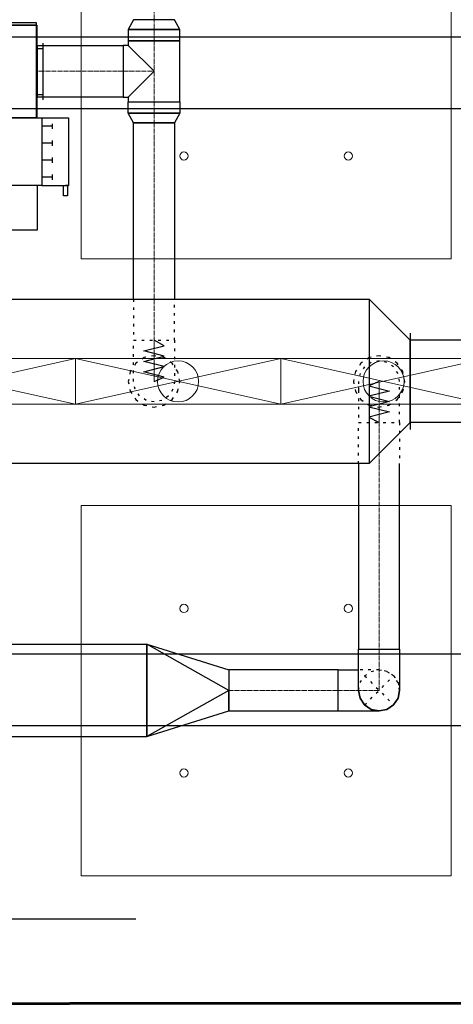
# Model space of a CAD drawing. Header units: centimetres. Extents: x -228435 to 46820, y -89367 to 152985.
# Tile 126 of 256: x -43239 to -41129, y 28975 to 33763. Entities that reach past the tile are written whole.
import ezdxf

# ---------------------------------------------------------------- set-up
doc = ezdxf.new("R2010")
doc.units = ezdxf.units.CM
doc.header["$LTSCALE"] = 50
for name, pattern in [('CADVENT_CENTERLINE', [9.9, 7.4, -1, 0.5, -1]), ('CADVENT_HIDDEN', [0.8, 0.25, -0.55]), ('Kondygnacja  -0_5$0$HIDDEN', [9.525, 6.35, -3.175]), ('Kondygnacja  -0_5$0$HIDDEN2', [4.7625, 3.175, -1.5875]), ('Osie rzutów$0$DASHDOT2', [12.7, 6.35, -3.175, 0, -3.175])]:
    doc.linetypes.add(name, pattern=pattern)
for name, color, linetype in [('01-103-Went PP_poziom-0_5$0$L_Nawiew', 250, 'Continuous'), ('bgde-nawiewDETAILS', 1, 'Continuous'), ('bgde-nawiewEXP', 250, 'Continuous'), ('bgde-nawiewHIDDEN', 250, 'Continuous'), ('bgde-wywiewSOL', 5, 'Continuous'), ('bgde_redukcja', 250, 'Continuous'), ('bgde_VAV', 7, 'Continuous'), ('IS_zmiany 2024', 3, 'Continuous'), ('Kondygnacja  -0_5$0$ARCH_KONSTR_POWYŻEJ RZUTU', 8, 'Kondygnacja  -0_5$0$HIDDEN'), ('Kondygnacja  -0_5$0$ARCH_KONSTR_POWYŻEJ RZUTU_IST', 8, 'Kondygnacja  -0_5$0$HIDDEN2'), ('Osie rzutów$0$ARCH_INFO_OSIE_IST', 8, 'Osie rzutów$0$DASHDOT2'), ('Osie rzutów$0$ARCH_INFO_OSIE_OPISY_IST', 8, 'Continuous')]:
    doc.layers.add(name, color=color, linetype=linetype)
for name, color, linetype, lineweight in [('bgde-nawiewCEN', 7, 'Continuous', 13), ('bgde_nawiewnik', 11, 'Continuous', 5), ('SU Lampy kwadratowe  -05$0$ARCH_SUFITY_PODWIESZANE', 8, 'Continuous', 9)]:
    doc.layers.add(name, color=color, linetype=linetype, lineweight=lineweight)

# ---------------------------------------------------------------- blocks, each defined once
blk = doc.blocks.new('Osie rzutów')
at = {"layer": 'Osie rzutów$0$ARCH_INFO_OSIE_IST', "ltscale": 10}
blk.add_line((4436.04, 7400), (15156.54, 7400), dxfattribs=at)
blk = doc.blocks.new('SU Lampy kwadratowe  -05$0$moduł sufitu')
at = {"layer": 'SU Lampy kwadratowe  -05$0$ARCH_SUFITY_PODWIESZANE'}
for points in [[(60, -60), (240, -60), (240, -240), (60, -240)], [(360, -60), (540, -60), (540, -240), (360, -240)], [(60, -360), (240, -360), (240, -540), (60, -540)], [(360, -360), (540, -360), (540, -540), (360, -540)]]:
    blk.add_lwpolyline(points, close=True, dxfattribs=at)
for centre in [(110, -110), (190, -110), (410, -110), (490, -110), (110, -190), (190, -190), (410, -190), (490, -190), (110, -410), (190, -410), (410, -410), (490, -410), (110, -490), (190, -490), (410, -490), (490, -490)]:
    blk.add_circle(centre, 2, dxfattribs=at)
blk = doc.blocks.new('SU Lampy kwadratowe  -05')
at = {"layer": 'SU Lampy kwadratowe  -05$0$ARCH_SUFITY_PODWIESZANE'}
blk.add_blockref('SU Lampy kwadratowe  -05$0$moduł sufitu', (7460, 8000), dxfattribs=at)
blk = doc.blocks.new('Kondygnacja  -0_5$0$konstrukcja istniejąca -0.5')
at = {"layer": 'Kondygnacja  -0_5$0$ARCH_KONSTR_POWYŻEJ RZUTU_IST', "ltscale": 10, "elevation": 0}
for points in [[(7538, 7867.89), (8582, 7867.89)], [(8582, 7832.89), (7538, 7832.89)], [(7538, 7567.89), (8582, 7567.89)], [(8582, 7532.89), (7538, 7532.89)]]:
    blk.add_lwpolyline(points, dxfattribs=at)
blk = doc.blocks.new('blok')
at = {"layer": 'bgde_VAV', "color": 3, "linetype": 'Continuous', "lineweight": -2}
for p, q in [((-54400.4, 33775), (-54434.2, 33775)), ((-53950.4, 33775), (-54400.4, 33775)), ((-53966.7, 33775), (-54000.4, 33775)), ((-54434.2, 33225), (-54400.4, 33225)), ((-54400.4, 33225), (-54000.4, 33225)), ((-54000.4, 33225), (-53966.7, 33225))]:
    blk.add_line(p, q, dxfattribs=at)
at = {"layer": 'bgde_VAV', "color": 3, "linetype": 'ByBlock', "lineweight": -2}
for p, q in [((-54400.4, 33775), (-54400.4, 33225)), ((-54000.4, 33775), (-54000.4, 33225))]:
    blk.add_line(p, q, dxfattribs=at)
at = {"layer": 'bgde_VAV', "color": 3, "linetype": 'Continuous', "lineweight": -3}
for p, q in [((-54294.7, 33492.5), (-54357.9, 33555.7)), ((-54326.3, 33524.1), (-54354.9, 33524.1)), ((-54326.3, 33524.1), (-54353.5, 33533)), ((-54326.3, 33524.1), (-54353.5, 33515.3)), ((-54326.3, 33524.1), (-54349.5, 33540.9)), ((-54326.3, 33524.1), (-54349.5, 33507.3)), ((-54326.3, 33524.1), (-54343.1, 33547.3)), ((-54326.3, 33524.1), (-54343.1, 33501)), ((-54326.3, 33524.1), (-54335.1, 33551.3)), ((-54326.3, 33524.1), (-54335.1, 33496.9)), ((-54326.3, 33524.1), (-54326.3, 33552.7)), ((-54326.3, 33524.1), (-54317.5, 33551.3)), ((-54326.3, 33524.1), (-54309.5, 33547.3)), ((-54326.3, 33524.1), (-54303.2, 33540.9)), ((-54326.3, 33524.1), (-54299.1, 33533)), ((-54326.3, 33524.1), (-54299.1, 33515.3)), ((-54326.3, 33524.1), (-54303.2, 33507.3)), ((-54326.3, 33524.1), (-54309.5, 33501)), ((-54326.3, 33524.1), (-54317.5, 33496.9)), ((-54326.3, 33524.1), (-54326.3, 33495.5)), ((-54326.3, 33524.1), (-54297.7, 33524.1)), ((-54205.3, 33555.7), (-54268.5, 33492.5)), ((-54236.9, 33524.1), (-54265.5, 33524.1)), ((-54236.9, 33524.1), (-54264.1, 33533)), ((-54236.9, 33524.1), (-54264.1, 33515.3)), ((-54236.9, 33524.1), (-54260, 33540.9)), ((-54236.9, 33524.1), (-54260, 33507.3)), ((-54236.9, 33524.1), (-54253.7, 33547.3)), ((-54236.9, 33524.1), (-54253.7, 33501)), ((-54236.9, 33524.1), (-54245.7, 33551.3)), ((-54236.9, 33524.1), (-54245.7, 33496.9)), ((-54236.9, 33524.1), (-54236.9, 33552.7)), ((-54236.9, 33524.1), (-54228.1, 33551.3)), ((-54236.9, 33524.1), (-54220.1, 33547.3)), ((-54236.9, 33524.1), (-54213.8, 33540.9)), ((-54236.9, 33524.1), (-54209.7, 33533)), ((-54236.9, 33524.1), (-54209.7, 33515.3)), ((-54236.9, 33524.1), (-54213.8, 33507.3)), ((-54236.9, 33524.1), (-54220.1, 33501)), ((-54236.9, 33524.1), (-54228.1, 33496.9)), ((-54236.9, 33524.1), (-54236.9, 33495.5)), ((-54236.9, 33524.1), (-54208.3, 33524.1)), ((-54115.9, 33492.5), (-54179.1, 33555.7)), ((-54147.5, 33524.1), (-54176.1, 33524.1)), ((-54147.5, 33524.1), (-54174.7, 33533)), ((-54147.5, 33524.1), (-54174.7, 33515.3)), ((-54147.5, 33524.1), (-54170.6, 33540.9)), ((-54147.5, 33524.1), (-54170.6, 33507.3)), ((-54147.5, 33524.1), (-54164.3, 33547.3)), ((-54147.5, 33524.1), (-54164.3, 33501)), ((-54147.5, 33524.1), (-54156.3, 33551.3)), ((-54147.5, 33524.1), (-54156.3, 33496.9)), ((-54147.5, 33524.1), (-54147.5, 33552.7)), ((-54147.5, 33524.1), (-54138.7, 33551.3)), ((-54147.5, 33524.1), (-54130.7, 33547.3)), ((-54147.5, 33524.1), (-54124.3, 33540.9)), ((-54147.5, 33524.1), (-54120.3, 33533)), ((-54147.5, 33524.1), (-54120.3, 33515.3)), ((-54147.5, 33524.1), (-54124.3, 33507.3)), ((-54147.5, 33524.1), (-54130.7, 33501)), ((-54147.5, 33524.1), (-54138.7, 33496.9)), ((-54147.5, 33524.1), (-54147.5, 33495.5)), ((-54147.5, 33524.1), (-54118.9, 33524.1)), ((-54026.5, 33555.7), (-54089.7, 33492.5)), ((-54058.1, 33524.1), (-54086.7, 33524.1)), ((-54058.1, 33524.1), (-54085.3, 33533)), ((-54058.1, 33524.1), (-54085.3, 33515.3)), ((-54058.1, 33524.1), (-54081.2, 33540.9)), ((-54058.1, 33524.1), (-54081.2, 33507.3)), ((-54058.1, 33524.1), (-54074.9, 33547.3)), ((-54058.1, 33524.1), (-54074.9, 33501)), ((-54058.1, 33524.1), (-54066.9, 33551.3)), ((-54058.1, 33524.1), (-54066.9, 33496.9)), ((-54058.1, 33524.1), (-54058.1, 33552.7)), ((-54058.1, 33524.1), (-54049.2, 33551.3)), ((-54058.1, 33524.1), (-54041.3, 33547.3)), ((-54058.1, 33524.1), (-54034.9, 33540.9)), ((-54058.1, 33524.1), (-54030.9, 33533)), ((-54058.1, 33524.1), (-54030.9, 33515.3)), ((-54058.1, 33524.1), (-54034.9, 33507.3)), ((-54058.1, 33524.1), (-54041.3, 33501)), ((-54058.1, 33524.1), (-54049.2, 33496.9)), ((-54058.1, 33524.1), (-54058.1, 33495.5)), ((-54058.1, 33524.1), (-54029.5, 33524.1))]:
    blk.add_line(p, q, dxfattribs=at)
for centre in [(-54326.3, 33524.1), (-54236.9, 33524.1), (-54147.5, 33524.1), (-54058.1, 33524.1)]:
    blk.add_ellipse(centre, major_axis=(0, 28.6), ratio=1, start_param=-1.570796, end_param=4.712389, dxfattribs=at)
blk = doc.blocks.new('A$C066D7839')
at = {"layer": 'bgde_nawiewnik'}
for p, q in [((-50, -11.15), (-50, 11.15)), ((-50, 11.15), (50, 11.15)), ((-50, -11.15), (50, 11.15)), ((50, -11.15), (-50, 11.15)), ((50, 11.15), (50, -11.15)), ((50, -11.15), (-50, -11.15))]:
    blk.add_line(p, q, dxfattribs=at)
blk.add_circle((0, 0), 10, dxfattribs=at)
blk = doc.blocks.new('A$C5B3E7367')
at = {"layer": '01-103-Went PP_poziom-0_5$0$L_Nawiew'}
h = blk.add_hatch(color=256, dxfattribs=at)
h.paths.add_polyline_path([(215, 704), (215, 674), (331.7, 674), (331.7, 612.1), (445.9, 689), (331.7, 765.9), (331.7, 704)])
h.paths.add_polyline_path([(48.3, 704), (48.3, 674), (215, 674), (215, 704)])
for p, q in [((215, 1525), (165, 1525)), ((165, 1525), (165, 1505)), ((165, 1505), (215, 1505)), ((215, 1400), (215, 1530)), ((545, 1530), (215, 1530)), ((215, 1530), (215, 1515)), ((545, 1400), (545, 1530)), ((243.8, 1452), (268.8, 1452)), ((256.2, 1452), (256.2, 1400)), ((326.2, 1452), (351.2, 1452)), ((338.8, 1452), (338.8, 1400)), ((408.8, 1452), (433.8, 1452)), ((421.2, 1452), (421.2, 1400)), ((491.2, 1452), (516.2, 1452)), ((503.8, 1452), (503.8, 1400)), ((545, 1400), (215, 1400)), ((215, 1400), (215, 1378)), ((545, 0), (545, 1400)), ((0, 1378), (215, 1378)), ((0, 0), (0, 1378)), ((215, 1378), (215, 0)), ((445.9, 689), (331.7, 765.9)), ((331.7, 704), (331.7, 765.9)), ((48.3, 704), (331.7, 704)), ((48.3, 704), (48.3, 674)), ((48.3, 674), (331.7, 674)), ((445.9, 689), (331.7, 612.1)), ((331.7, 612.1), (331.7, 674)), ((215, 0), (0, 0)), ((215, 0), (545, 0))]:
    blk.add_line(p, q, dxfattribs=at)
blk = doc.blocks.new('A$C53CA46B8')
at = {"layer": 'bgde-wywiewSOL'}
for p, q in [((200.4, 481.1), (-249.6, 481.1)), ((-249.6, 481.1), (-249.6, -878.9)), ((112.9, 511.1), (-162.1, 511.1)), ((-137.1, 481.1), (-137.1, 511.1)), ((87.9, 481.1), (87.9, 511.1)), ((200.4, 481.1), (200.4, -878.9)), ((200.4, -878.9), (-249.6, -878.9)), ((112.9, -908.9), (-162.1, -908.9)), ((-137.1, -878.9), (-137.1, -908.9)), ((87.9, -878.9), (87.9, -908.9))]:
    blk.add_line(p, q, dxfattribs=at)
at = {"layer": '01-103-Went PP_poziom-0_5$0$L_Nawiew'}
blk.add_blockref('A$C5B3E7367', (-794.6, -893.9), dxfattribs=at)

msp = doc.modelspace()

# ---------------------------------------------------------------- linework, layer by layer
at = {"layer": 'bgde-nawiewCEN', "linetype": 'CADVENT_CENTERLINE', "ltscale": 0.06}
for p, q in [((-42585.602, 33762.826), (-42585.602, 37796.109)), ((-42585.602, 33659.826), (-42585.602, 33762.826)), ((-42585.602, 33659.826), (-42585.602, 33511.826)), ((-43157.109, 33511.826), (-43153.109, 33511.826)), ((-42735.602, 33511.826), (-43153.109, 33511.826)), ((-42735.602, 33511.826), (-42585.602, 33511.826)), ((-42585.602, 33511.826), (-42585.602, 33363.826)), ((-42585.602, 33363.826), (-42585.602, 33260.826)), ((-42585.602, 33260.826), (-42585.602, 32203.959)), ((-42585.602, 32203.959), (-42585.602, 32185.263)), ((-42585.602, 32185.263), (-42585.602, 32134.152)), ((-42585.602, 32134.152), (-42585.602, 32106.359)), ((-42585.602, 32106.359), (-42585.602, 32082.833)), ((-42585.602, 32082.833), (-42585.602, 32063.218)), ((-42585.602, 32063.218), (-42585.602, 32047.159)), ((-42585.602, 32047.159), (-42585.602, 32034.3)), ((-42585.602, 32034.3), (-42585.602, 32024.285)), ((-42585.602, 32024.285), (-42585.602, 32016.759)), ((-42585.602, 32016.759), (-42585.602, 32011.366)), ((-42585.602, 32011.366), (-42585.602, 32007.752)), ((-42585.602, 32007.752), (-42585.602, 32005.559)), ((-42585.602, 32005.559), (-42585.602, 32004.433)), ((-42585.602, 32004.433), (-42585.602, 32003.959)), ((-41490.031, 32003.485), (-41490.031, 32003.959)), ((-41490.031, 32002.359), (-41490.031, 32003.485)), ((-41490.031, 32000.166), (-41490.031, 32002.359)), ((-41490.031, 31996.552), (-41490.031, 32000.166)), ((-41490.031, 31991.159), (-41490.031, 31996.552)), ((-41490.031, 31983.633), (-41490.031, 31991.159)), ((-41490.031, 31973.618), (-41490.031, 31983.633)), ((-41490.031, 31960.759), (-41490.031, 31973.618)), ((-41490.031, 31944.7), (-41490.031, 31960.759)), ((-41490.031, 31925.085), (-41490.031, 31944.7)), ((-41490.031, 31901.559), (-41490.031, 31925.085)), ((-41490.031, 31873.766), (-41490.031, 31901.559)), ((-41490.031, 31822.655), (-41490.031, 31873.766)), ((-41490.031, 31803.959), (-41490.031, 31822.655)), ((-41490.031, 31803.959), (-41490.031, 30701.612)), ((-41490.031, 30701.612), (-41490.031, 30501.612)), ((-42220.939, 30501.612), (-41690.031, 30501.612)), ((-41690.031, 30501.612), (-41490.031, 30501.612))]:
    msp.add_line(p, q, dxfattribs=at)
at = {"layer": 'bgde-nawiewDETAILS', "linetype": 'CADVENT_HIDDEN'}
for p, q in [((-41560.742, 30430.901), (-41419.321, 30572.322)), ((-41560.742, 30572.322), (-41419.321, 30430.901))]:
    msp.add_line(p, q, dxfattribs=at)
at = {"layer": 'bgde-nawiewEXP', "linetype": 'Continuous'}
for points in [[(-42710.602, 33659.826), (-42460.602, 33659.826), (-42460.602, 33714.669), (-42485.602, 33762.826), (-42685.602, 33762.826), (-42710.602, 33714.669), (-42710.602, 33714.669), (-42701.087, 33714.669), (-42701.087, 33714.669), (-42710.602, 33714.669), (-42710.602, 33714.669)], [(-44517.109, 33736.826), (-43157.109, 33736.826), (-43157.109, 33746.826), (-44517.109, 33746.826)], [(-44517.109, 33286.826), (-43157.109, 33286.826), (-43157.109, 33736.826), (-44517.109, 33736.826)], [(-42701.087, 33714.669), (-42673.99, 33714.669), (-42673.99, 33714.669)], [(-42673.99, 33714.669), (-42633.437, 33714.669), (-42633.437, 33714.669)], [(-42633.437, 33714.669), (-42585.602, 33714.669), (-42585.602, 33714.669)], [(-42585.602, 33714.669), (-42537.766, 33714.669), (-42537.766, 33714.669)], [(-42537.766, 33714.669), (-42497.213, 33714.669), (-42497.213, 33714.669)], [(-42497.213, 33714.669), (-42470.117, 33714.669), (-42470.117, 33714.669)], [(-42470.117, 33714.669), (-42460.602, 33714.669), (-42460.602, 33714.669)], [(-42735.602, 33386.826), (-42710.602, 33386.826), (-42710.602, 33363.826), (-42460.602, 33363.826), (-42460.602, 33659.826), (-42710.602, 33659.826), (-42710.602, 33636.826), (-42735.602, 33636.826), (-42735.602, 33396.341)], [(-43153.109, 33386.826), (-43153.109, 33636.826), (-42735.602, 33636.826), (-42735.602, 33386.826)], [(-42710.602, 33308.983), (-42710.602, 33363.826), (-42460.602, 33363.826), (-42460.602, 33308.983), (-42485.602, 33260.826), (-42685.602, 33260.826)], [(-42710.602, 33308.983), (-42701.087, 33308.983), (-42701.087, 33308.983)], [(-42701.087, 33308.983), (-42673.99, 33308.983), (-42673.99, 33308.983)], [(-42673.99, 33308.983), (-42633.437, 33308.983), (-42633.437, 33308.983)], [(-42633.437, 33308.983), (-42585.602, 33308.983), (-42585.602, 33308.983)], [(-42585.602, 33308.983), (-42537.766, 33308.983), (-42537.766, 33308.983)], [(-42537.766, 33308.983), (-42497.213, 33308.983), (-42497.213, 33308.983)], [(-42497.213, 33308.983), (-42470.117, 33308.983), (-42470.117, 33308.983)], [(-42470.117, 33308.983), (-42460.602, 33308.983), (-42460.602, 33308.983)], [(-41538.801, 31603.941), (-41338.801, 31803.941), (-41338.801, 32203.941), (-41538.801, 32403.941)], [(-42220.938, 30463.343), (-42220.938, 30401.612), (-41690.031, 30401.612), (-41690.031, 30601.612), (-42220.938, 30601.612), (-42220.938, 30501.612)], [(-42620.939, 30276.612), (-42220.939, 30401.612), (-42220.939, 30501.612)]]:
    msp.add_lwpolyline(points, close=True, dxfattribs=at)
for points in [[(-43157.109, 33386.826), (-43153.109, 33386.826), (-43153.109, 33636.826), (-43157.109, 33636.826)], [(-42710.602, 33386.826), (-42585.602, 33511.826), (-42710.602, 33636.826)], [(-42685.602, 32403.941), (-42685.602, 33260.826), (-42485.602, 33260.826), (-42485.602, 32403.941)], [(-41538.801, 31603.941), (-59190.003, 31603.941), (-59190.003, 32403.941), (-41538.801, 32403.941)], [(-41590.031, 31603.941), (-41590.031, 30701.612), (-41390.031, 30701.612), (-41390.031, 31603.941)], [(-43902.307, 30726.612), (-42620.939, 30726.612), (-42620.939, 30276.612), (-42620.939, 30726.612), (-42220.939, 30601.612), (-42220.939, 30501.612), (-42620.939, 30726.612)], [(-42620.939, 30276.612), (-42620.939, 30726.612)], [(-41690.031, 30401.612), (-41490.031, 30401.612), (-41528.3, 30409.224), (-41560.742, 30430.901), (-41582.419, 30463.343), (-41590.031, 30501.612), (-41590.031, 30701.612), (-41390.031, 30701.612), (-41390.031, 30501.612), (-41397.643, 30463.343), (-41419.321, 30430.901), (-41451.763, 30409.224), (-41490.031, 30401.612), (-41528.3, 30409.224), (-41560.742, 30430.901), (-41582.419, 30463.343), (-41590.031, 30501.612), (-41582.419, 30463.343), (-41560.742, 30430.901), (-41528.3, 30409.224), (-41490.031, 30401.612), (-41451.763, 30409.224), (-41419.321, 30430.901), (-41397.643, 30463.343), (-41390.031, 30501.612), (-41397.643, 30463.343), (-41419.321, 30430.901), (-41451.763, 30409.224), (-41490.031, 30401.612)], [(-41690.031, 30401.612), (-41690.031, 30601.612), (-41590.031, 30601.612)], [(-51792.988, 30276.612), (-42620.939, 30276.612)]]:
    msp.add_lwpolyline(points, dxfattribs=at)
at = {"layer": 'bgde-nawiewHIDDEN', "linetype": 'CADVENT_HIDDEN'}
for points in [[(-43157.109, 33386.826), (-43157.109, 33636.826)], [(-42685.602, 32403.941), (-42685.602, 32203.959), (-42485.602, 32203.959), (-42485.602, 32403.941)], [(-41590.031, 31603.941), (-41590.031, 31803.959), (-41390.031, 31803.959), (-41390.031, 31603.941)], [(-41590.031, 30501.612), (-41582.419, 30539.88), (-41560.742, 30572.322), (-41528.3, 30593.999), (-41490.031, 30601.612), (-41590.031, 30601.612)], [(-41590.031, 30501.612), (-41582.419, 30539.88), (-41560.742, 30572.322), (-41528.3, 30593.999), (-41490.031, 30601.612), (-41451.763, 30593.999), (-41419.321, 30572.322), (-41397.643, 30539.88), (-41390.031, 30501.612), (-41397.643, 30539.88), (-41419.321, 30572.322), (-41451.763, 30593.999), (-41490.031, 30601.612)]]:
    msp.add_lwpolyline(points, dxfattribs=at)
for points in [[(-42685.602, 32003.959), (-42685.602, 32203.959), (-42485.602, 32203.959), (-42485.602, 32003.959), (-42493.214, 31965.691), (-42514.891, 31933.248), (-42547.333, 31911.571), (-42585.602, 31903.959), (-42623.87, 31911.571), (-42656.312, 31933.248), (-42677.99, 31965.691)], [(-42710.602, 32003.959), (-42701.087, 31956.123), (-42673.99, 31915.571), (-42633.437, 31888.474), (-42585.602, 31878.959), (-42537.766, 31888.474), (-42497.213, 31915.571), (-42470.117, 31956.123), (-42460.602, 32003.959), (-42470.117, 32051.794), (-42497.213, 32092.347), (-42537.766, 32119.444), (-42585.602, 32128.959), (-42633.437, 32119.444), (-42673.99, 32092.347), (-42701.087, 32051.794)], [(-42710.602, 32003.959), (-42701.087, 31956.123), (-42673.99, 31915.571), (-42633.437, 31888.474), (-42585.602, 31878.959), (-42537.766, 31888.474), (-42497.213, 31915.571), (-42470.117, 31956.123), (-42460.602, 32003.959), (-42470.117, 32051.794), (-42497.213, 32092.347), (-42537.766, 32119.444), (-42585.602, 32128.959), (-42633.437, 32119.444), (-42673.99, 32092.347), (-42701.087, 32051.794)], [(-41615.031, 32003.959), (-41605.516, 31956.123), (-41578.42, 31915.571), (-41537.867, 31888.474), (-41490.031, 31878.959), (-41442.196, 31888.474), (-41401.643, 31915.571), (-41374.546, 31956.123), (-41365.031, 32003.959), (-41374.546, 32051.794), (-41401.643, 32092.347), (-41442.196, 32119.444), (-41490.031, 32128.959), (-41537.867, 32119.444), (-41578.42, 32092.347), (-41605.516, 32051.794)], [(-41615.031, 32003.959), (-41605.516, 31956.123), (-41578.42, 31915.571), (-41537.867, 31888.474), (-41490.031, 31878.959), (-41442.196, 31888.474), (-41401.643, 31915.571), (-41374.546, 31956.123), (-41365.031, 32003.959), (-41374.546, 32051.794), (-41401.643, 32092.347), (-41442.196, 32119.444), (-41490.031, 32128.959), (-41537.867, 32119.444), (-41578.42, 32092.347), (-41605.516, 32051.794)], [(-41590.031, 31960.759), (-41590.031, 31803.959), (-41390.031, 31803.959), (-41390.031, 32003.959), (-41397.643, 32042.227), (-41419.321, 32074.67), (-41451.763, 32096.347), (-41490.031, 32103.959), (-41528.3, 32096.347), (-41560.742, 32074.67), (-41582.419, 32042.227), (-41590.031, 32003.959), (-41590.031, 31973.618)]]:
    msp.add_lwpolyline(points, close=True, dxfattribs=at)
at = {"layer": 'bgde-nawiewHIDDEN'}
for points in [[(-42585.602, 32003.959), (-42535.602, 32025.257), (-42635.602, 32050.618), (-42535.602, 32075.839), (-42635.602, 32101.124), (-42535.602, 32126.659), (-42635.602, 32152.018), (-42535.602, 32177.477), (-42585.602, 32203.959)], [(-41490.031, 32003.959), (-41540.031, 31982.08), (-41440.031, 31957.017), (-41540.031, 31931.783), (-41440.031, 31906.082), (-41540.031, 31880.898), (-41440.031, 31855.769), (-41540.031, 31830.416), (-41490.031, 31803.959)]]:
    msp.add_lwpolyline(points, dxfattribs=at)
at = {"layer": 'IS_zmiany 2024', "color": 2}
msp.add_line((-45098.559, 29390.609), (-42673.965, 29390.609), dxfattribs=at)
at = {"layer": 'IS_zmiany 2024', "color": 40, "lineweight": 60}
msp.add_lwpolyline([(-47160, 40645), (-22185, 40645), (-22185, 28995), (-47160, 28975)], close=True, dxfattribs=at)

# ---------------------------------------------------------------- block references
at = {"layer": '01-103-Went PP_poziom-0_5$0$L_Nawiew', "xscale": -1, "rotation": 270}
msp.add_blockref('A$C53CA46B8', (-43637.259, 33535.396, 3110), dxfattribs=at)
at = {"layer": '01-103-Went PP_poziom-0_5$0$L_Nawiew', "xscale": 10, "yscale": 10, "zscale": 10}
for p in [(-43468.405, 32003.959, 1362.041), (-42468.405, 32003.959, 1362.041), (-41468.405, 32003.959, 1362.041)]:
    msp.add_blockref('A$C066D7839', p, dxfattribs=at)
at = {"layer": 'bgde_redukcja', "rotation": 270}
msp.add_blockref('blok', (-74563.832, -22196.486), dxfattribs=at)
at = {"layer": 'Kondygnacja  -0_5$0$ARCH_KONSTR_POWYŻEJ RZUTU', "xscale": 10, "yscale": 10, "zscale": 10}
msp.add_blockref('Kondygnacja  -0_5$0$konstrukcja istniejąca -0.5', (-121140, -45000), dxfattribs=at)
at = {"layer": 'Osie rzutów$0$ARCH_INFO_OSIE_OPISY_IST', "xscale": 10, "yscale": 10, "zscale": 10}
msp.add_blockref('Osie rzutów', (-121140, -45000), dxfattribs=at)
at = {"layer": 'SU Lampy kwadratowe  -05$0$ARCH_SUFITY_PODWIESZANE', "xscale": 10, "yscale": 10, "zscale": 10}
msp.add_blockref('SU Lampy kwadratowe  -05', (-121140, -45000), dxfattribs=at)

# ---------------------------------------------------------------- texts
at = {"layer": 'IS_zmiany 2024', "color": 2, "insert": (-45936.571, 33770.881, 7680), "char_height": 200, "width": 6261.14258, "attachment_point": 1}
msp.add_mtext('\\fTimes New Roman|b0|i0|c238|p18;\\A1;Demotaż nawiewnika', dxfattribs=at)

doc.saveas('drawing.dxf')
